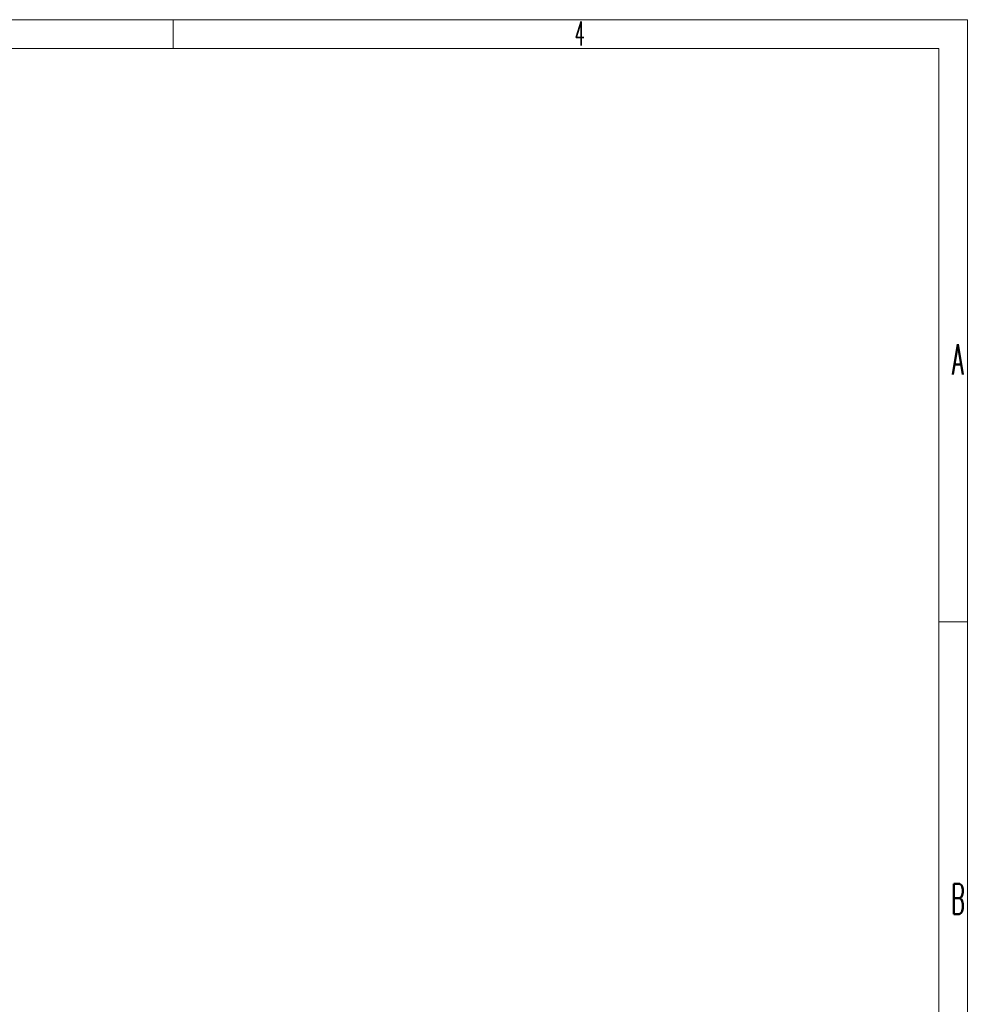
# Model space of a CAD drawing. Header units: millimetres. Extents: x 0 to 595, y 0 to 420.
# Tile 16 of 16: x 429 to 595, y 248 to 420. Entities that reach past the tile are written whole.
import ezdxf

# ---------------------------------------------------------------- set-up
doc = ezdxf.new("R2010")
doc.units = ezdxf.units.MM
doc.layers.get('0').update_dxf_attribs({"lineweight": 18})
doc.layers.add('10', color=7, linetype='Continuous', lineweight=18)
doc.styles.add('SLDTEXTSTYLE0', font='txt.shx', dxfattribs={"width": 0.49})

msp = doc.modelspace()

# ---------------------------------------------------------------- linework, layer by layer
at = {"color": 7, "linetype": 'Continuous', "lineweight": 0}
for p, q in [((0, 420), (594, 420)), ((594, 420), (594, 0))]:
    msp.add_line(p, q, dxfattribs=at)
at = {"color": 7, "linetype": 'Continuous', "lineweight": 15}
for p, q in [((589, 415), (25, 415)), ((589, 50), (589, 415))]:
    msp.add_line(p, q, dxfattribs=at)
at = {"layer": '10'}
for p, q in [((455.5, 415), (455.5, 420)), ((594, 315), (589, 315))]:
    msp.add_line(p, q, dxfattribs=at)

# ---------------------------------------------------------------- texts
at = {"layer": '10', "color": 7, "attachment_point": 2, "style": 'SLDTEXTSTYLE0'}
for s, insert, char_height, width in [('4', (526.4006, 419.7066), 4.2333, 2.074333), ('A', (592.3379, 363.4258), 5.2917, 2.963333), ('B', (592.3614, 269.3306), 5.2917, 2.592917)]:
    msp.add_mtext(s, dxfattribs=dict(at, insert=insert, char_height=char_height, width=width))

doc.saveas('drawing.dxf')
